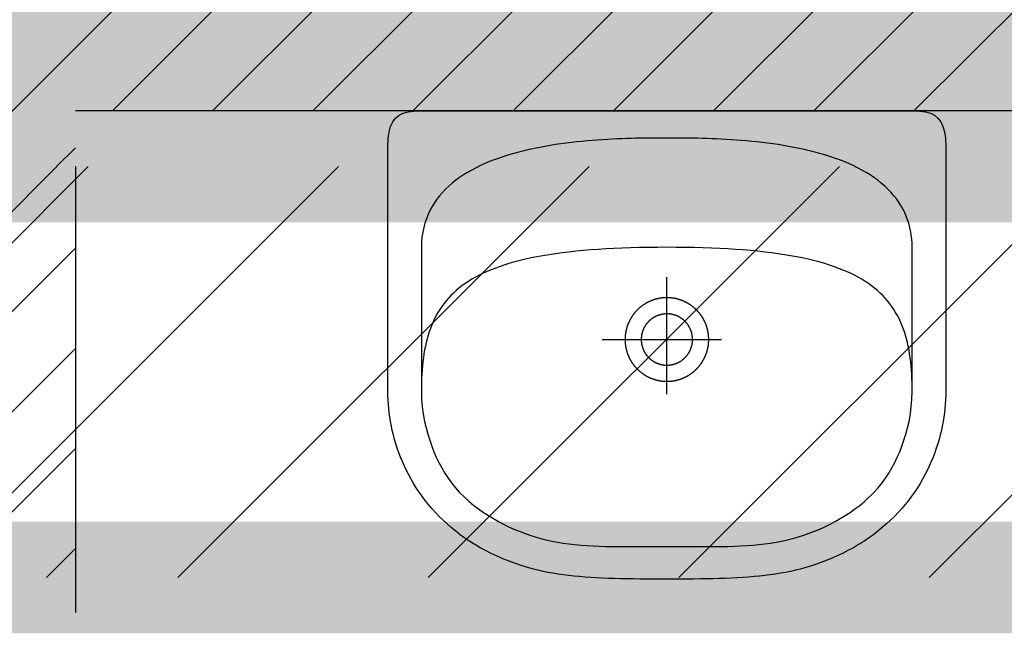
# Model space of a CAD drawing. Header units: millimetres. Extents: x 99331 to 130831, y -7610 to 25890.
# Tile 66 of 101: x 127797 to 127885, y 11350 to 11405. Entities that reach past the tile are written whole.
import ezdxf

# ---------------------------------------------------------------- set-up
doc = ezdxf.new("R2010")
doc.units = ezdxf.units.MM
doc.linetypes.add('DASHED', pattern=[0.75, 0.5, -0.25])
for name, color, linetype in [('_HSA_HATCH_WYPEŁNIENIA_PRZEGRÓD', 205, 'Continuous'), ('_HSA_ZAKRES_OPRACOWANIA', 213, 'Continuous'), ('_HSA_ŚCIANY_DZIAŁOWE', 6, 'Continuous')]:
    doc.layers.add(name, color=color, linetype=linetype)
doc.layers.add('_HSA_HATCH_WYPEŁNIENIA_PRZEGRÓD_P_POŻ', color=7, linetype='Continuous', true_color=0xef8a8a)
doc.layers.add('_HSA_ZAKRES_OPRACOWANIA_HATCH', color=31, linetype='Continuous', transparency=0.5)
doc.styles.get("Standard").update_dxf_attribs({"font": 'Arial.ttf'})

# ---------------------------------------------------------------- blocks, each defined once
blk = doc.blocks.new('KKP2001-SKN-B01x0103')
for p, q in [((2.308, -20.508), (2.308, -20.508)), ((3.758, -20.508), (3.758, -20.508))]:
    blk.add_line(p, q)
for points in [[(0, -42), (-0.617, -41.999), (-1.225, -41.998), (-1.824, -41.995), (-2.413, -41.991), (-2.994, -41.984), (-3.565, -41.975), (-4.128, -41.963), (-4.682, -41.948), (-5.226, -41.929), (-5.762, -41.906), (-6.289, -41.88), (-6.808, -41.848), (-7.318, -41.812), (-7.819, -41.77), (-8.312, -41.723), (-8.796, -41.669), (-9.272, -41.609), (-9.739, -41.543), (-10.198, -41.469), (-10.649, -41.388), (-11.092, -41.299), (-11.526, -41.202), (-11.953, -41.096), (-12.371, -40.981), (-12.371, -40.981), (-12.974, -40.798), (-13.56, -40.603), (-14.129, -40.394), (-14.682, -40.173), (-15.217, -39.941), (-15.736, -39.697), (-16.239, -39.442), (-16.725, -39.176), (-17.196, -38.9), (-17.65, -38.614), (-18.089, -38.319), (-18.513, -38.015), (-18.921, -37.702), (-19.315, -37.381), (-19.693, -37.052), (-20.057, -36.716), (-20.406, -36.373), (-20.74, -36.023), (-21.061, -35.667), (-21.367, -35.305), (-21.66, -34.938), (-21.939, -34.566), (-22.204, -34.19), (-22.457, -33.809), (-22.696, -33.424), (-22.922, -33.036), (-23.135, -32.646), (-23.336, -32.252), (-23.524, -31.857), (-23.7, -31.46), (-23.864, -31.061), (-24.017, -30.662), (-24.157, -30.262), (-24.286, -29.862), (-24.404, -29.462), (-24.51, -29.063), (-24.606, -28.665), (-24.69, -28.268), (-24.764, -27.874), (-24.828, -27.482), (-24.881, -27.092), (-24.924, -26.706), (-24.958, -26.323), (-24.981, -25.944), (-24.995, -25.57), (-25, -25.2), (-25, -25.2), (-25, -3.173), (-24.973, -2.481), (-24.892, -1.89), (-24.754, -1.393), (-24.56, -0.984), (-24.307, -0.656), (-23.994, -0.402), (-23.621, -0.216), (-23.186, -0.092), (-22.687, -0.022), (-22.123, 0), (0, 0), (22.123, 0), (22.687, -0.022), (23.186, -0.092), (23.621, -0.216), (23.994, -0.402), (24.307, -0.656), (24.56, -0.984), (24.754, -1.393), (24.892, -1.89), (24.973, -2.481), (25, -3.173), (25, -25.2), (24.995, -25.57), (24.981, -25.944), (24.958, -26.323), (24.924, -26.706), (24.881, -27.092), (24.828, -27.482), (24.764, -27.874), (24.69, -28.268), (24.606, -28.665), (24.51, -29.063), (24.404, -29.462), (24.286, -29.862), (24.157, -30.262), (24.017, -30.662), (23.864, -31.061), (23.7, -31.46), (23.524, -31.857), (23.336, -32.252), (23.135, -32.646), (22.922, -33.036), (22.696, -33.424), (22.457, -33.809), (22.204, -34.19), (21.939, -34.566), (21.66, -34.938), (21.367, -35.305), (21.061, -35.667), (20.74, -36.023), (20.406, -36.373), (20.057, -36.716), (19.693, -37.052), (19.315, -37.381), (18.921, -37.702), (18.513, -38.015), (18.089, -38.319), (17.65, -38.614), (17.196, -38.9), (16.725, -39.176), (16.239, -39.442), (15.736, -39.697), (15.217, -39.941), (14.682, -40.173), (14.129, -40.394), (13.56, -40.603), (12.974, -40.798), (12.371, -40.981), (12.371, -40.981), (11.953, -41.096), (11.526, -41.202), (11.092, -41.299), (10.649, -41.388), (10.198, -41.469), (9.739, -41.543), (9.272, -41.609), (8.796, -41.669), (8.312, -41.723), (7.819, -41.77), (7.318, -41.812), (6.808, -41.848), (6.289, -41.88), (5.762, -41.906), (5.226, -41.929), (4.682, -41.948), (4.128, -41.963), (3.565, -41.975), (2.994, -41.984), (2.414, -41.991), (1.824, -41.995), (1.225, -41.998), (0.617, -41.999), (0, -42)], [(0, -39.07), (0.524, -39.07), (1.057, -39.073), (1.597, -39.076), (2.144, -39.08), (2.696, -39.083), (3.252, -39.085), (3.811, -39.085), (4.371, -39.081), (4.932, -39.073), (5.492, -39.061), (6.05, -39.043), (6.605, -39.019), (7.155, -38.987), (7.7, -38.946), (8.238, -38.897), (8.768, -38.838), (9.289, -38.768), (9.798, -38.68), (10.303, -38.58), (10.804, -38.467), (11.3, -38.342), (11.791, -38.202), (12.278, -38.05), (12.759, -37.883), (13.236, -37.702), (13.708, -37.507), (14.175, -37.297), (14.636, -37.071), (15.093, -36.83), (15.544, -36.573), (15.989, -36.3), (16.429, -36.011), (16.863, -35.704), (17.291, -35.381), (17.713, -35.04), (18.568, -34.224), (18.942, -33.799), (19.289, -33.367), (19.609, -32.928), (19.905, -32.48), (20.178, -32.021), (20.429, -31.552), (20.661, -31.071), (20.873, -30.575), (21.069, -30.066), (21.25, -29.54), (21.416, -28.997), (21.57, -28.436), (21.712, -27.855), (21.83, -27.184), (21.916, -26.522), (21.973, -25.855), (22, -25.171), (22, -12.239), (21.983, -11.776), (21.942, -11.329), (21.878, -10.895), (21.791, -10.476), (21.683, -10.071), (21.553, -9.68), (21.402, -9.303), (21.232, -8.938), (21.042, -8.587), (20.833, -8.249), (20.606, -7.924), (20.362, -7.611), (20.101, -7.31), (19.824, -7.02), (19.531, -6.743), (19.223, -6.477), (18.901, -6.222), (18.566, -5.979), (18.217, -5.745), (17.856, -5.523), (17.484, -5.311), (17.1, -5.108), (16.706, -4.915), (16.302, -4.732), (15.889, -4.558), (15.467, -4.394), (15.037, -4.238), (14.601, -4.09), (14.157, -3.951), (13.708, -3.82), (13.253, -3.696), (12.794, -3.581), (12.33, -3.472), (11.864, -3.371), (11.394, -3.277), (10.922, -3.189), (10.449, -3.107), (9.975, -3.032), (9.501, -2.963), (9.027, -2.899), (8.554, -2.841), (8.083, -2.788), (7.614, -2.739), (7.148, -2.696), (6.686, -2.657), (6.228, -2.622), (5.775, -2.591), (5.327, -2.564), (4.886, -2.54), (4.451, -2.52), (4.024, -2.503), (3.605, -2.488), (3.195, -2.476), (2.794, -2.466), (2.403, -2.459), (2.023, -2.453), (1.654, -2.448), (1.296, -2.445), (0.952, -2.443), (0.621, -2.442), (0.303, -2.442), (0, -2.442), (0, -2.442), (-0.303, -2.442), (-0.621, -2.442), (-0.952, -2.443), (-1.296, -2.445), (-1.654, -2.448), (-2.023, -2.453), (-2.403, -2.459), (-2.794, -2.466), (-3.195, -2.476), (-3.605, -2.488), (-4.024, -2.503), (-4.451, -2.52), (-4.886, -2.54), (-5.327, -2.564), (-5.775, -2.591), (-6.228, -2.622), (-6.686, -2.657), (-7.148, -2.696), (-7.614, -2.739), (-8.083, -2.788), (-8.554, -2.841), (-9.027, -2.899), (-9.5, -2.963), (-9.975, -3.032), (-10.449, -3.107), (-10.922, -3.189), (-11.394, -3.277), (-11.864, -3.371), (-12.33, -3.472), (-12.794, -3.581), (-13.253, -3.696), (-13.708, -3.82), (-14.157, -3.951), (-14.601, -4.09), (-15.037, -4.238), (-15.467, -4.394), (-15.889, -4.558), (-16.302, -4.732), (-16.706, -4.915), (-17.1, -5.108), (-17.484, -5.311), (-17.856, -5.523), (-18.217, -5.745), (-18.566, -5.979), (-18.901, -6.222), (-19.223, -6.477), (-19.531, -6.743), (-19.824, -7.02), (-20.101, -7.31), (-20.362, -7.611), (-20.606, -7.924), (-20.833, -8.249), (-21.042, -8.587), (-21.232, -8.938), (-21.402, -9.303), (-21.553, -9.68), (-21.683, -10.071), (-21.791, -10.476), (-21.878, -10.895), (-21.942, -11.329), (-21.983, -11.776), (-22, -12.239), (-22, -12.239), (-22, -25.171), (-21.973, -25.855), (-21.916, -26.522), (-21.83, -27.184), (-21.712, -27.855), (-21.57, -28.436), (-21.416, -28.997), (-21.25, -29.54), (-21.069, -30.066), (-20.873, -30.575), (-20.661, -31.071), (-20.429, -31.552), (-20.178, -32.021), (-19.905, -32.48), (-19.609, -32.928), (-19.289, -33.367), (-18.942, -33.799), (-18.568, -34.224), (-17.713, -35.04), (-17.291, -35.381), (-16.863, -35.704), (-16.429, -36.011), (-15.989, -36.3), (-15.544, -36.573), (-15.093, -36.83), (-14.637, -37.071), (-14.175, -37.297), (-13.708, -37.507), (-13.236, -37.702), (-12.759, -37.883), (-12.278, -38.05), (-11.791, -38.202), (-11.3, -38.342), (-10.804, -38.467), (-10.303, -38.58), (-9.798, -38.68), (-9.289, -38.768), (-8.768, -38.838), (-8.238, -38.897), (-7.7, -38.946), (-7.155, -38.987), (-6.605, -39.019), (-6.05, -39.043), (-5.492, -39.061), (-4.932, -39.073), (-4.371, -39.081), (-3.811, -39.085), (-3.252, -39.085), (-2.696, -39.083), (-2.144, -39.08), (-1.597, -39.076), (-1.057, -39.073), (-0.524, -39.07)], [(3.758, -20.512), (3.758, -20.479), (3.757, -20.445), (3.757, -20.411), (3.756, -20.378), (3.754, -20.344), (3.753, -20.311), (3.751, -20.277), (3.748, -20.244), (3.746, -20.21), (3.743, -20.177), (3.74, -20.143), (3.737, -20.11), (3.733, -20.077), (3.729, -20.043), (3.725, -20.01), (3.72, -19.977), (3.715, -19.944), (3.71, -19.91), (3.704, -19.877), (3.699, -19.844), (3.693, -19.811), (3.686, -19.778), (3.68, -19.745), (3.673, -19.713), (3.665, -19.68), (3.658, -19.647), (3.65, -19.615), (3.642, -19.582), (3.633, -19.549), (3.625, -19.517), (3.616, -19.485), (3.606, -19.452), (3.597, -19.42), (3.587, -19.388), (3.577, -19.356), (3.566, -19.324), (3.555, -19.293), (3.544, -19.261), (3.533, -19.229), (3.522, -19.198), (3.51, -19.166), (3.498, -19.135), (3.485, -19.104), (3.472, -19.073), (3.459, -19.042), (3.446, -19.011), (3.433, -18.98), (3.419, -18.95), (3.405, -18.919), (3.39, -18.889), (3.376, -18.859), (3.361, -18.829), (3.346, -18.799), (3.33, -18.769), (3.315, -18.739), (3.299, -18.71), (3.282, -18.68), (3.266, -18.651), (3.249, -18.622), (3.232, -18.593), (3.215, -18.564), (3.197, -18.536), (3.18, -18.507), (3.162, -18.479), (3.143, -18.451), (3.125, -18.423), (3.106, -18.395), (3.087, -18.367), (3.068, -18.34), (3.048, -18.313), (3.028, -18.285), (3.008, -18.258), (2.988, -18.232), (2.968, -18.205), (2.947, -18.179), (2.926, -18.153), (2.905, -18.126), (2.883, -18.101), (2.862, -18.075), (2.84, -18.05), (2.818, -18.024), (2.795, -17.999), (2.773, -17.974), (2.75, -17.95), (2.727, -17.925), (2.704, -17.901), (2.68, -17.877), (2.657, -17.853), (2.633, -17.83), (2.609, -17.806), (2.585, -17.783), (2.56, -17.76), (2.535, -17.737), (2.51, -17.715), (2.485, -17.693), (2.46, -17.671), (2.435, -17.649), (2.409, -17.627), (2.383, -17.606), (2.357, -17.585), (2.331, -17.564), (2.304, -17.543), (2.278, -17.523), (2.251, -17.502), (2.224, -17.482), (2.197, -17.463), (2.169, -17.443), (2.142, -17.424), (2.114, -17.405), (2.086, -17.386), (2.058, -17.368), (2.03, -17.35), (2.002, -17.332), (1.973, -17.314), (1.945, -17.296), (1.916, -17.279), (1.887, -17.262), (1.858, -17.246), (1.828, -17.229), (1.799, -17.213), (1.769, -17.197), (1.74, -17.182), (1.71, -17.166), (1.68, -17.151), (1.65, -17.136), (1.62, -17.122), (1.589, -17.107), (1.559, -17.093), (1.528, -17.08), (1.497, -17.066), (1.466, -17.053), (1.435, -17.04), (1.404, -17.027), (1.373, -17.015), (1.342, -17.003), (1.31, -16.991), (1.279, -16.98), (1.247, -16.968), (1.216, -16.957), (1.184, -16.947), (1.152, -16.936), (1.12, -16.926), (1.088, -16.916), (1.056, -16.907), (1.023, -16.898), (0.991, -16.889), (0.958, -16.88), (0.926, -16.872), (0.893, -16.864), (0.861, -16.856), (0.828, -16.848), (0.795, -16.841), (0.762, -16.834), (0.729, -16.828), (0.697, -16.821), (0.664, -16.815), (0.63, -16.81), (0.597, -16.804), (0.564, -16.799), (0.531, -16.794), (0.498, -16.79), (0.464, -16.786), (0.431, -16.782), (0.398, -16.778), (0.364, -16.775), (0.331, -16.772), (0.297, -16.769), (0.264, -16.766), (0.23, -16.764), (0.197, -16.762), (0.163, -16.761), (0.13, -16.76), (0.096, -16.759), (0.063, -16.758), (0.029, -16.758), (-0.004, -16.758), (-0.038, -16.758), (-0.071, -16.758), (-0.105, -16.759), (-0.139, -16.76), (-0.172, -16.762), (-0.206, -16.764), (-0.239, -16.766), (-0.273, -16.768), (-0.306, -16.771), (-0.339, -16.774), (-0.373, -16.777), (-0.406, -16.781), (-0.44, -16.784), (-0.473, -16.789), (-0.506, -16.793), (-0.539, -16.798), (-0.573, -16.803), (-0.606, -16.808), (-0.639, -16.814), (-0.672, -16.82), (-0.705, -16.826), (-0.738, -16.833), (-0.771, -16.839), (-0.803, -16.846), (-0.836, -16.854), (-0.869, -16.862), (-0.901, -16.87), (-0.934, -16.878), (-0.966, -16.886), (-0.999, -16.895), (-1.031, -16.904), (-1.063, -16.914), (-1.095, -16.924), (-1.127, -16.934), (-1.159, -16.944), (-1.191, -16.954), (-1.223, -16.965), (-1.255, -16.977), (-1.286, -16.988), (-1.318, -17), (-1.349, -17.012), (-1.38, -17.024), (-1.411, -17.037), (-1.442, -17.049), (-1.473, -17.062), (-1.504, -17.076), (-1.535, -17.09), (-1.565, -17.103), (-1.596, -17.118), (-1.626, -17.132), (-1.656, -17.147), (-1.686, -17.162), (-1.716, -17.177), (-1.746, -17.193), (-1.775, -17.209), (-1.805, -17.225), (-1.834, -17.241), (-1.863, -17.258), (-1.892, -17.275), (-1.921, -17.292), (-1.95, -17.309), (-1.978, -17.327), (-2.007, -17.345), (-2.035, -17.363), (-2.063, -17.381), (-2.091, -17.4), (-2.119, -17.419), (-2.146, -17.438), (-2.174, -17.457), (-2.201, -17.477), (-2.228, -17.497), (-2.255, -17.517), (-2.281, -17.537), (-2.308, -17.558), (-2.334, -17.579), (-2.36, -17.6), (-2.386, -17.621), (-2.412, -17.643), (-2.437, -17.665), (-2.463, -17.687), (-2.488, -17.709), (-2.513, -17.731), (-2.538, -17.754), (-2.562, -17.777), (-2.586, -17.8), (-2.611, -17.823), (-2.635, -17.847), (-2.658, -17.87), (-2.682, -17.894), (-2.705, -17.919), (-2.728, -17.943), (-2.751, -17.968), (-2.774, -17.992), (-2.796, -18.017), (-2.818, -18.043), (-2.84, -18.068), (-2.862, -18.094), (-2.883, -18.119), (-2.905, -18.145), (-2.926, -18.171), (-2.946, -18.198), (-2.967, -18.224), (-2.987, -18.251), (-3.007, -18.278), (-3.027, -18.305), (-3.047, -18.332), (-3.066, -18.36), (-3.085, -18.387), (-3.104, -18.415), (-3.123, -18.443), (-3.141, -18.471), (-3.159, -18.499), (-3.177, -18.528), (-3.195, -18.556), (-3.212, -18.585), (-3.229, -18.614), (-3.246, -18.643), (-3.262, -18.672), (-3.279, -18.702), (-3.295, -18.731), (-3.31, -18.761), (-3.326, -18.79), (-3.341, -18.82), (-3.356, -18.85), (-3.371, -18.881), (-3.385, -18.911), (-3.399, -18.941), (-3.413, -18.972), (-3.427, -19.003), (-3.44, -19.033), (-3.453, -19.064), (-3.466, -19.095), (-3.479, -19.126), (-3.491, -19.158), (-3.503, -19.189), (-3.514, -19.221), (-3.526, -19.252), (-3.537, -19.284), (-3.548, -19.316), (-3.558, -19.347), (-3.568, -19.379), (-3.578, -19.411), (-3.588, -19.444), (-3.597, -19.476), (-3.607, -19.508), (-3.615, -19.541), (-3.624, -19.573), (-3.632, -19.606), (-3.64, -19.638), (-3.648, -19.671), (-3.655, -19.704), (-3.662, -19.736), (-3.669, -19.769), (-3.675, -19.802), (-3.681, -19.835), (-3.687, -19.868), (-3.693, -19.901), (-3.698, -19.935), (-3.703, -19.968), (-3.708, -20.001), (-3.712, -20.034), (-3.716, -20.068), (-3.72, -20.101), (-3.724, -20.134), (-3.727, -20.168), (-3.73, -20.201), (-3.732, -20.235), (-3.735, -20.268), (-3.737, -20.302), (-3.738, -20.335), (-3.74, -20.369), (-3.741, -20.402), (-3.741, -20.436), (-3.742, -20.469), (-3.742, -20.503), (-3.742, -20.536), (-3.742, -20.57), (-3.741, -20.604), (-3.74, -20.637), (-3.739, -20.671), (-3.737, -20.704), (-3.735, -20.738), (-3.733, -20.771), (-3.73, -20.805), (-3.728, -20.838), (-3.724, -20.871), (-3.721, -20.905), (-3.717, -20.938), (-3.713, -20.972), (-3.709, -21.005), (-3.704, -21.038), (-3.7, -21.071), (-3.694, -21.104), (-3.689, -21.138), (-3.683, -21.171), (-3.677, -21.204), (-3.671, -21.237), (-3.664, -21.269), (-3.657, -21.302), (-3.65, -21.335), (-3.642, -21.368), (-3.634, -21.4), (-3.626, -21.433), (-3.618, -21.465), (-3.609, -21.498), (-3.6, -21.53), (-3.591, -21.562), (-3.581, -21.595), (-3.571, -21.627), (-3.561, -21.659), (-3.551, -21.691), (-3.54, -21.722), (-3.529, -21.754), (-3.518, -21.786), (-3.506, -21.817), (-3.494, -21.849), (-3.482, -21.88), (-3.47, -21.911), (-3.457, -21.942), (-3.444, -21.973), (-3.431, -22.004), (-3.417, -22.035), (-3.403, -22.065), (-3.389, -22.096), (-3.375, -22.126), (-3.36, -22.156), (-3.345, -22.186), (-3.33, -22.216), (-3.315, -22.246), (-3.299, -22.276), (-3.283, -22.305), (-3.267, -22.335), (-3.251, -22.364), (-3.234, -22.393), (-3.217, -22.422), (-3.2, -22.451), (-3.182, -22.479), (-3.164, -22.508), (-3.146, -22.536), (-3.128, -22.564), (-3.109, -22.592), (-3.091, -22.62), (-3.072, -22.648), (-3.052, -22.675), (-3.033, -22.702), (-3.013, -22.73), (-2.993, -22.756), (-2.973, -22.783), (-2.952, -22.81), (-2.932, -22.836), (-2.911, -22.862), (-2.889, -22.888), (-2.868, -22.914), (-2.846, -22.94), (-2.824, -22.965), (-2.802, -22.991), (-2.78, -23.016), (-2.757, -23.041), (-2.735, -23.065), (-2.712, -23.09), (-2.688, -23.114), (-2.665, -23.138), (-2.641, -23.162), (-2.617, -23.185), (-2.593, -23.209), (-2.569, -23.232), (-2.545, -23.255), (-2.52, -23.278), (-2.495, -23.3), (-2.47, -23.322), (-2.445, -23.344), (-2.419, -23.366), (-2.394, -23.388), (-2.368, -23.409), (-2.342, -23.43), (-2.315, -23.451), (-2.289, -23.472), (-2.262, -23.492), (-2.235, -23.513), (-2.208, -23.533), (-2.181, -23.552), (-2.154, -23.572), (-2.126, -23.591), (-2.099, -23.61), (-2.071, -23.629), (-2.043, -23.647), (-2.015, -23.665), (-1.986, -23.683), (-1.958, -23.701), (-1.929, -23.719), (-1.9, -23.736), (-1.871, -23.753), (-1.842, -23.769), (-1.813, -23.786), (-1.784, -23.802), (-1.754, -23.818), (-1.724, -23.834), (-1.695, -23.849), (-1.665, -23.864), (-1.634, -23.879), (-1.604, -23.893), (-1.574, -23.908), (-1.543, -23.922), (-1.513, -23.935), (-1.482, -23.949), (-1.451, -23.962), (-1.42, -23.975), (-1.389, -23.988), (-1.358, -24), (-1.327, -24.012), (-1.295, -24.024), (-1.264, -24.035), (-1.232, -24.047), (-1.2, -24.058), (-1.168, -24.068), (-1.137, -24.079), (-1.105, -24.089), (-1.072, -24.099), (-1.04, -24.108), (-1.008, -24.117), (-0.976, -24.126), (-0.943, -24.135), (-0.911, -24.143), (-0.878, -24.151), (-0.845, -24.159), (-0.813, -24.167), (-0.78, -24.174), (-0.747, -24.181), (-0.714, -24.187), (-0.681, -24.194), (-0.648, -24.2), (-0.615, -24.206), (-0.582, -24.211), (-0.549, -24.216), (-0.516, -24.221), (-0.482, -24.225), (-0.449, -24.23), (-0.416, -24.234), (-0.382, -24.237), (-0.349, -24.241), (-0.316, -24.244), (-0.282, -24.246), (-0.249, -24.249), (-0.215, -24.251), (-0.182, -24.253), (-0.148, -24.254), (-0.115, -24.256), (-0.081, -24.257), (-0.048, -24.257), (-0.014, -24.258), (0.02, -24.258), (0.053, -24.257), (0.087, -24.257), (0.12, -24.256), (0.154, -24.255), (0.187, -24.253), (0.221, -24.252), (0.254, -24.249), (0.288, -24.247), (0.321, -24.244), (0.355, -24.242), (0.388, -24.238), (0.422, -24.235), (0.455, -24.231), (0.488, -24.227), (0.521, -24.222), (0.555, -24.218), (0.588, -24.212), (0.621, -24.207), (0.654, -24.202), (0.687, -24.196), (0.72, -24.189), (0.753, -24.183), (0.786, -24.176), (0.819, -24.169), (0.851, -24.161), (0.884, -24.154), (0.917, -24.146), (0.949, -24.138), (0.982, -24.129), (1.014, -24.12), (1.046, -24.111), (1.079, -24.101), (1.111, -24.092), (1.143, -24.082), (1.175, -24.071), (1.206, -24.061), (1.238, -24.05), (1.27, -24.039), (1.301, -24.027), (1.333, -24.016), (1.364, -24.004), (1.395, -23.991), (1.427, -23.979), (1.458, -23.966), (1.488, -23.953), (1.519, -23.939), (1.55, -23.926), (1.58, -23.912), (1.611, -23.898), (1.641, -23.883), (1.671, -23.868), (1.701, -23.853), (1.731, -23.838), (1.761, -23.823), (1.791, -23.807), (1.82, -23.791), (1.849, -23.774), (1.878, -23.758), (1.907, -23.741), (1.936, -23.724), (1.965, -23.706), (1.994, -23.689), (2.022, -23.671), (2.05, -23.653), (2.078, -23.634), (2.106, -23.616), (2.134, -23.597), (2.161, -23.578), (2.189, -23.558), (2.216, -23.538), (2.243, -23.519), (2.27, -23.498), (2.297, -23.478), (2.323, -23.457), (2.349, -23.437), (2.376, -23.416), (2.402, -23.394), (2.427, -23.373), (2.453, -23.351), (2.478, -23.329), (2.503, -23.307), (2.528, -23.284), (2.553, -23.262), (2.578, -23.239), (2.602, -23.216), (2.626, -23.192), (2.65, -23.169), (2.674, -23.145), (2.697, -23.121), (2.72, -23.097), (2.743, -23.072), (2.766, -23.048), (2.789, -23.023), (2.811, -22.998), (2.834, -22.973), (2.855, -22.948), (2.877, -22.922), (2.899, -22.896), (2.92, -22.87), (2.941, -22.844), (2.962, -22.818), (2.982, -22.791), (3.003, -22.764), (3.023, -22.738), (3.043, -22.71), (3.062, -22.683), (3.082, -22.656), (3.101, -22.628), (3.119, -22.6), (3.138, -22.573), (3.156, -22.544), (3.175, -22.516), (3.192, -22.488), (3.21, -22.459), (3.227, -22.43), (3.244, -22.402), (3.261, -22.372), (3.278, -22.343), (3.294, -22.314), (3.31, -22.284), (3.326, -22.255), (3.341, -22.225), (3.357, -22.195), (3.372, -22.165), (3.386, -22.135), (3.401, -22.105), (3.415, -22.074), (3.429, -22.044), (3.442, -22.013), (3.456, -21.982), (3.469, -21.951), (3.482, -21.92), (3.494, -21.889), (3.506, -21.858), (3.518, -21.826), (3.53, -21.795), (3.541, -21.763), (3.552, -21.732), (3.563, -21.7), (3.574, -21.668), (3.584, -21.636), (3.594, -21.604), (3.604, -21.572), (3.613, -21.54), (3.622, -21.507), (3.631, -21.475), (3.639, -21.443), (3.648, -21.41), (3.656, -21.377), (3.663, -21.345), (3.671, -21.312), (3.678, -21.279), (3.684, -21.246), (3.691, -21.213), (3.697, -21.18), (3.703, -21.147), (3.708, -21.114), (3.714, -21.081), (3.719, -21.048), (3.723, -21.015), (3.728, -20.981), (3.732, -20.948), (3.736, -20.915), (3.739, -20.881), (3.742, -20.848), (3.745, -20.814), (3.748, -20.781), (3.75, -20.748), (3.752, -20.714), (3.754, -20.681), (3.755, -20.647), (3.756, -20.613), (3.757, -20.58), (3.758, -20.546), (3.758, -20.513)], [(2.308, -20.51), (2.307, -20.484), (2.307, -20.458), (2.306, -20.432), (2.305, -20.405), (2.304, -20.379), (2.302, -20.353), (2.3, -20.327), (2.298, -20.3), (2.296, -20.274), (2.293, -20.248), (2.29, -20.222), (2.286, -20.196), (2.283, -20.17), (2.279, -20.144), (2.274, -20.118), (2.27, -20.092), (2.265, -20.066), (2.26, -20.041), (2.254, -20.015), (2.248, -19.989), (2.242, -19.964), (2.236, -19.938), (2.229, -19.913), (2.222, -19.888), (2.215, -19.862), (2.208, -19.837), (2.2, -19.812), (2.192, -19.787), (2.183, -19.762), (2.175, -19.737), (2.166, -19.713), (2.157, -19.688), (2.147, -19.664), (2.137, -19.639), (2.127, -19.615), (2.117, -19.591), (2.106, -19.567), (2.095, -19.543), (2.084, -19.519), (2.073, -19.495), (2.061, -19.472), (2.049, -19.448), (2.037, -19.425), (2.024, -19.402), (2.012, -19.379), (1.999, -19.356), (1.985, -19.334), (1.972, -19.311), (1.958, -19.289), (1.944, -19.267), (1.93, -19.244), (1.915, -19.223), (1.9, -19.201), (1.885, -19.179), (1.87, -19.158), (1.854, -19.137), (1.839, -19.116), (1.823, -19.095), (1.806, -19.074), (1.79, -19.054), (1.773, -19.034), (1.756, -19.014), (1.739, -18.994), (1.722, -18.974), (1.704, -18.955), (1.686, -18.935), (1.668, -18.916), (1.65, -18.897), (1.631, -18.879), (1.613, -18.86), (1.594, -18.842), (1.575, -18.824), (1.555, -18.806), (1.536, -18.789), (1.516, -18.771), (1.496, -18.754), (1.476, -18.737), (1.456, -18.721), (1.435, -18.704), (1.414, -18.688), (1.393, -18.672), (1.372, -18.656), (1.351, -18.641), (1.33, -18.626), (1.308, -18.611), (1.286, -18.596), (1.264, -18.581), (1.242, -18.567), (1.22, -18.553), (1.198, -18.539), (1.175, -18.526), (1.152, -18.513), (1.13, -18.5), (1.107, -18.487), (1.083, -18.475), (1.06, -18.463), (1.037, -18.451), (1.013, -18.439), (0.989, -18.428), (0.966, -18.417), (0.942, -18.406), (0.918, -18.395), (0.893, -18.385), (0.869, -18.375), (0.845, -18.365), (0.82, -18.356), (0.796, -18.347), (0.771, -18.338), (0.746, -18.329), (0.721, -18.321), (0.696, -18.313), (0.671, -18.305), (0.646, -18.298), (0.62, -18.291), (0.595, -18.284), (0.57, -18.277), (0.544, -18.271), (0.519, -18.265), (0.493, -18.259), (0.467, -18.254), (0.441, -18.249), (0.416, -18.244), (0.39, -18.24), (0.364, -18.235), (0.338, -18.231), (0.312, -18.228), (0.286, -18.225), (0.26, -18.222), (0.233, -18.219), (0.207, -18.216), (0.181, -18.214), (0.155, -18.212), (0.129, -18.211), (0.102, -18.21), (0.076, -18.209), (0.05, -18.208), (0.024, -18.208), (-0.003, -18.208), (-0.029, -18.208), (-0.055, -18.209), (-0.081, -18.209), (-0.108, -18.211), (-0.134, -18.212), (-0.16, -18.214), (-0.186, -18.216), (-0.212, -18.218), (-0.239, -18.221), (-0.265, -18.224), (-0.291, -18.227), (-0.317, -18.231), (-0.343, -18.235), (-0.369, -18.239), (-0.395, -18.243), (-0.421, -18.248), (-0.446, -18.253), (-0.472, -18.258), (-0.498, -18.264), (-0.523, -18.27), (-0.549, -18.276), (-0.574, -18.283), (-0.6, -18.289), (-0.625, -18.296), (-0.65, -18.304), (-0.675, -18.311), (-0.7, -18.319), (-0.725, -18.328), (-0.75, -18.336), (-0.775, -18.345), (-0.8, -18.354), (-0.824, -18.363), (-0.849, -18.373), (-0.873, -18.383), (-0.897, -18.393), (-0.921, -18.404), (-0.945, -18.414), (-0.969, -18.425), (-0.993, -18.437), (-1.016, -18.448), (-1.04, -18.46), (-1.063, -18.472), (-1.086, -18.485), (-1.109, -18.497), (-1.132, -18.51), (-1.155, -18.523), (-1.178, -18.537), (-1.2, -18.55), (-1.222, -18.564), (-1.244, -18.578), (-1.266, -18.593), (-1.288, -18.607), (-1.31, -18.622), (-1.331, -18.638), (-1.353, -18.653), (-1.374, -18.669), (-1.395, -18.685), (-1.415, -18.701), (-1.436, -18.717), (-1.456, -18.734), (-1.476, -18.75), (-1.496, -18.768), (-1.516, -18.785), (-1.536, -18.802), (-1.555, -18.82), (-1.574, -18.838), (-1.593, -18.856), (-1.612, -18.875), (-1.63, -18.893), (-1.649, -18.912), (-1.667, -18.931), (-1.685, -18.95), (-1.703, -18.97), (-1.72, -18.989), (-1.737, -19.009), (-1.754, -19.029), (-1.771, -19.049), (-1.788, -19.07), (-1.804, -19.09), (-1.82, -19.111), (-1.836, -19.132), (-1.851, -19.153), (-1.867, -19.175), (-1.882, -19.196), (-1.897, -19.218), (-1.911, -19.24), (-1.926, -19.262), (-1.94, -19.284), (-1.954, -19.306), (-1.967, -19.329), (-1.981, -19.351), (-1.994, -19.374), (-2.006, -19.397), (-2.019, -19.42), (-2.031, -19.443), (-2.043, -19.467), (-2.055, -19.49), (-2.066, -19.514), (-2.078, -19.538), (-2.089, -19.561), (-2.099, -19.586), (-2.11, -19.61), (-2.12, -19.634), (-2.13, -19.658), (-2.139, -19.683), (-2.149, -19.707), (-2.158, -19.732), (-2.166, -19.757), (-2.175, -19.782), (-2.183, -19.807), (-2.191, -19.832), (-2.198, -19.857), (-2.206, -19.882), (-2.213, -19.907), (-2.219, -19.933), (-2.226, -19.958), (-2.232, -19.984), (-2.238, -20.009), (-2.243, -20.035), (-2.248, -20.061), (-2.253, -20.087), (-2.258, -20.113), (-2.262, -20.138), (-2.267, -20.164), (-2.27, -20.19), (-2.274, -20.216), (-2.277, -20.243), (-2.28, -20.269), (-2.282, -20.295), (-2.285, -20.321), (-2.287, -20.347), (-2.288, -20.373), (-2.29, -20.4), (-2.291, -20.426), (-2.292, -20.452), (-2.292, -20.478), (-2.292, -20.505), (-2.292, -20.531), (-2.292, -20.557), (-2.291, -20.583), (-2.29, -20.61), (-2.289, -20.636), (-2.287, -20.662), (-2.285, -20.688), (-2.283, -20.715), (-2.28, -20.741), (-2.278, -20.767), (-2.275, -20.793), (-2.271, -20.819), (-2.267, -20.845), (-2.263, -20.871), (-2.259, -20.897), (-2.255, -20.923), (-2.25, -20.949), (-2.244, -20.974), (-2.239, -21), (-2.233, -21.026), (-2.227, -21.051), (-2.221, -21.077), (-2.214, -21.102), (-2.207, -21.128), (-2.2, -21.153), (-2.192, -21.178), (-2.185, -21.203), (-2.177, -21.228), (-2.168, -21.253), (-2.16, -21.278), (-2.151, -21.302), (-2.141, -21.327), (-2.132, -21.352), (-2.122, -21.376), (-2.112, -21.4), (-2.102, -21.424), (-2.091, -21.448), (-2.08, -21.472), (-2.069, -21.496), (-2.058, -21.52), (-2.046, -21.543), (-2.034, -21.567), (-2.022, -21.59), (-2.009, -21.613), (-1.996, -21.636), (-1.983, -21.659), (-1.97, -21.681), (-1.957, -21.704), (-1.943, -21.726), (-1.929, -21.749), (-1.914, -21.771), (-1.9, -21.792), (-1.885, -21.814), (-1.87, -21.836), (-1.855, -21.857), (-1.839, -21.878), (-1.823, -21.899), (-1.807, -21.92), (-1.791, -21.941), (-1.775, -21.961), (-1.758, -21.981), (-1.741, -22.002), (-1.724, -22.021), (-1.706, -22.041), (-1.689, -22.061), (-1.671, -22.08), (-1.653, -22.099), (-1.635, -22.118), (-1.616, -22.136), (-1.597, -22.155), (-1.578, -22.173), (-1.559, -22.191), (-1.54, -22.209), (-1.52, -22.226), (-1.501, -22.244), (-1.481, -22.261), (-1.461, -22.278), (-1.44, -22.294), (-1.42, -22.311), (-1.399, -22.327), (-1.378, -22.343), (-1.357, -22.359), (-1.336, -22.374), (-1.315, -22.389), (-1.293, -22.404), (-1.271, -22.419), (-1.249, -22.434), (-1.227, -22.448), (-1.205, -22.462), (-1.183, -22.476), (-1.16, -22.489), (-1.137, -22.502), (-1.114, -22.515), (-1.091, -22.528), (-1.068, -22.54), (-1.045, -22.553), (-1.022, -22.564), (-0.998, -22.576), (-0.974, -22.587), (-0.951, -22.598), (-0.927, -22.609), (-0.903, -22.62), (-0.878, -22.63), (-0.854, -22.64), (-0.83, -22.65), (-0.805, -22.659), (-0.78, -22.668), (-0.756, -22.677), (-0.731, -22.686), (-0.706, -22.694), (-0.681, -22.702), (-0.656, -22.71), (-0.631, -22.717), (-0.605, -22.724), (-0.58, -22.731), (-0.555, -22.738), (-0.529, -22.744), (-0.503, -22.75), (-0.478, -22.756), (-0.452, -22.761), (-0.426, -22.766), (-0.4, -22.771), (-0.375, -22.776), (-0.349, -22.78), (-0.323, -22.784), (-0.297, -22.787), (-0.271, -22.791), (-0.244, -22.794), (-0.218, -22.796), (-0.192, -22.799), (-0.166, -22.801), (-0.14, -22.803), (-0.114, -22.804), (-0.087, -22.806), (-0.061, -22.807), (-0.035, -22.807), (-0.009, -22.808), (0.018, -22.808), (0.044, -22.807), (0.07, -22.807), (0.097, -22.806), (0.123, -22.805), (0.149, -22.803), (0.175, -22.801), (0.201, -22.799), (0.228, -22.797), (0.254, -22.794), (0.28, -22.791), (0.306, -22.788), (0.332, -22.785), (0.358, -22.781), (0.384, -22.777), (0.41, -22.772), (0.436, -22.767), (0.461, -22.762), (0.487, -22.757), (0.513, -22.751), (0.538, -22.745), (0.564, -22.739), (0.589, -22.733), (0.615, -22.726), (0.64, -22.719), (0.665, -22.712), (0.69, -22.704), (0.715, -22.696), (0.74, -22.688), (0.765, -22.679), (0.79, -22.67), (0.815, -22.661), (0.839, -22.652), (0.864, -22.642), (0.888, -22.632), (0.912, -22.622), (0.936, -22.612), (0.96, -22.601), (0.984, -22.59), (1.008, -22.579), (1.031, -22.567), (1.055, -22.555), (1.078, -22.543), (1.101, -22.531), (1.124, -22.518), (1.147, -22.505), (1.17, -22.492), (1.193, -22.479), (1.215, -22.465), (1.237, -22.451), (1.26, -22.437), (1.281, -22.423), (1.303, -22.408), (1.325, -22.393), (1.346, -22.378), (1.368, -22.362), (1.389, -22.347), (1.41, -22.331), (1.43, -22.315), (1.451, -22.298), (1.471, -22.282), (1.491, -22.265), (1.511, -22.248), (1.531, -22.231), (1.551, -22.213), (1.57, -22.195), (1.589, -22.177), (1.608, -22.159), (1.627, -22.141), (1.646, -22.122), (1.664, -22.103), (1.682, -22.084), (1.7, -22.065), (1.718, -22.046), (1.735, -22.026), (1.752, -22.006), (1.769, -21.986), (1.786, -21.966), (1.803, -21.946), (1.819, -21.925), (1.835, -21.904), (1.851, -21.883), (1.867, -21.862), (1.882, -21.841), (1.897, -21.819), (1.912, -21.798), (1.926, -21.776), (1.941, -21.754), (1.955, -21.731), (1.969, -21.709), (1.982, -21.687), (1.996, -21.664), (2.009, -21.641), (2.022, -21.618), (2.034, -21.595), (2.046, -21.572), (2.058, -21.549), (2.07, -21.525), (2.082, -21.502), (2.093, -21.478), (2.104, -21.454), (2.115, -21.43), (2.125, -21.406), (2.135, -21.382), (2.145, -21.357), (2.155, -21.333), (2.164, -21.308), (2.173, -21.283), (2.182, -21.259), (2.19, -21.234), (2.198, -21.209), (2.206, -21.184), (2.214, -21.159), (2.221, -21.133), (2.228, -21.108), (2.235, -21.083), (2.241, -21.057), (2.247, -21.032), (2.253, -21.006), (2.259, -20.98), (2.264, -20.955), (2.269, -20.929), (2.273, -20.903), (2.278, -20.877), (2.282, -20.851), (2.286, -20.825), (2.289, -20.799), (2.292, -20.773), (2.295, -20.747), (2.298, -20.721), (2.3, -20.694), (2.302, -20.668), (2.304, -20.642), (2.305, -20.616), (2.306, -20.59), (2.307, -20.563), (2.307, -20.537), (2.308, -20.511)]]:
    blk.add_lwpolyline(points, close=True)
for points in [[(0, -12.239), (-0.842, -12.242), (-1.664, -12.251), (-2.464, -12.265), (-3.244, -12.286), (-4.004, -12.312), (-4.744, -12.344), (-5.464, -12.382), (-6.165, -12.427), (-6.846, -12.476), (-7.509, -12.532), (-8.152, -12.594), (-8.778, -12.662), (-9.385, -12.736), (-9.973, -12.816), (-10.545, -12.902), (-11.098, -12.994), (-11.635, -13.091), (-12.154, -13.195), (-12.657, -13.306), (-13.143, -13.422), (-13.613, -13.544), (-14.067, -13.673), (-14.505, -13.807), (-14.928, -13.948), (-15.335, -14.095), (-15.728, -14.248), (-16.105, -14.407), (-16.468, -14.573), (-16.817, -14.744), (-17.152, -14.922), (-17.474, -15.106), (-17.781, -15.297), (-18.076, -15.494), (-18.357, -15.697), (-18.626, -15.906), (-18.882, -16.122), (-19.126, -16.344), (-19.358, -16.573), (-19.578, -16.807), (-19.787, -17.049), (-19.985, -17.296), (-20.171, -17.55), (-20.347, -17.811), (-20.512, -18.078), (-20.667, -18.351), (-20.812, -18.631), (-20.947, -18.917), (-21.073, -19.21), (-21.19, -19.51), (-21.297, -19.816), (-21.396, -20.128), (-21.486, -20.447), (-21.568, -20.773), (-21.642, -21.105), (-21.708, -21.444), (-21.767, -21.79), (-21.819, -22.142), (-21.863, -22.501), (-21.901, -22.866), (-21.932, -23.238), (-21.957, -23.617), (-21.976, -24.003), (-21.99, -24.395), (-21.997, -24.794), (-22, -25.2)], [(22, -25.2), (21.997, -24.794), (21.99, -24.395), (21.976, -24.003), (21.957, -23.617), (21.932, -23.238), (21.901, -22.866), (21.863, -22.501), (21.819, -22.142), (21.767, -21.79), (21.708, -21.444), (21.642, -21.105), (21.568, -20.773), (21.486, -20.447), (21.396, -20.128), (21.297, -19.816), (21.19, -19.51), (21.073, -19.21), (20.947, -18.917), (20.812, -18.631), (20.667, -18.351), (20.512, -18.078), (20.347, -17.811), (20.171, -17.55), (19.985, -17.296), (19.787, -17.049), (19.578, -16.807), (19.358, -16.573), (19.126, -16.344), (18.882, -16.122), (18.626, -15.906), (18.357, -15.697), (18.076, -15.494), (17.781, -15.297), (17.474, -15.106), (17.152, -14.922), (16.817, -14.744), (16.468, -14.573), (16.105, -14.407), (15.727, -14.248), (15.335, -14.095), (14.928, -13.948), (14.505, -13.807), (14.067, -13.673), (13.613, -13.544), (13.143, -13.422), (12.657, -13.306), (12.154, -13.195), (11.635, -13.091), (11.098, -12.994), (10.545, -12.902), (9.973, -12.816), (9.384, -12.736), (8.778, -12.662), (8.152, -12.594), (7.509, -12.532), (6.846, -12.476), (6.165, -12.427), (5.464, -12.382), (4.744, -12.344), (4.004, -12.312), (3.244, -12.286), (2.464, -12.265), (1.664, -12.251), (0.842, -12.242), (0, -12.239)], [(0.008, -25.415), (0.008, -14.917)], [(4.888, -20.535), (-5.791, -20.535)]]:
    blk.add_lwpolyline(points)
for tag, p, flags in [('ID', (-11.364, -28.321), 3), ('KOLOR', (-11.364, -34.797), 1)]:
    blk.add_attdef(tag, p, '', height=4, dxfattribs=dict(flags=flags))

msp = doc.modelspace()

# ---------------------------------------------------------------- hatches: boundary and pattern name
at = {"layer": '_HSA_HATCH_WYPEŁNIENIA_PRZEGRÓD', "true_color": 0x969696}
h = msp.add_hatch(color=252, dxfattribs=at)
h.paths.add_polyline_path([(127908.743, 12858.649), (127928.743, 12858.649), (127928.743, 12844.649), (127908.743, 12844.649)], flags=16)
h.paths.add_polyline_path([(127908.743, 12816.197), (127928.743, 12816.197), (127928.743, 12802.197), (127908.743, 12802.197)], flags=16)
h.paths.add_polyline_path([(128313.811, 12627.876), (127901.811, 12627.876), (127901.811, 12695.106), (127886.811, 12695.106), (127886.811, 12574.052), (127901.811, 12574.052), (127901.811, 12612.876), (128313.811, 12612.876)])
h.paths.add_polyline_path([(127908.743, 12411.722), (127908.743, 12425.722), (127928.743, 12425.722), (127928.743, 12411.722)], flags=16)
h.paths.add_polyline_path([(127905.743, 11911.996), (127925.743, 11911.996), (127925.743, 11897.996), (127925.743, 11880.876), (128313.811, 11880.876), (128313.811, 11894.876), (127928.843, 11894.876), (127928.843, 11955.929), (127901.811, 11955.929), (127901.811, 11970.052), (127886.811, 11970.052), (127886.811, 11862.052), (127901.811, 11862.052), (127901.811, 11880.876), (127905.743, 11880.876), (127905.743, 11897.996)])
h.paths.add_polyline_path([(127905.743, 11919.222), (127905.743, 11933.222), (127925.743, 11933.222), (127925.743, 11919.222)], flags=16)
h.paths.add_polyline_path([(127706.811, 11539.876), (127706.811, 11524.876)])
h.paths.add_polyline_path([(127886.811, 12335.052), (127901.811, 12335.052), (127901.811, 12372.376), (127908.743, 12372.376), (127908.743, 12390.496), (127908.743, 12404.496), (127928.743, 12404.496), (127928.743, 12390.496), (127928.743, 12372.376), (128313.811, 12372.376), (128313.811, 12388.376), (127931.843, 12388.376), (127931.843, 12443.429), (127901.811, 12443.429), (127901.811, 12463.052), (127886.811, 12463.052)])
h.paths.add_polyline_path([(127853.811, 12894.876), (127853.811, 12879.876), (127886.811, 12879.876), (127886.811, 12837.423), (127908.743, 12837.423), (127928.743, 12837.423), (127928.743, 12823.423), (127908.743, 12823.423), (127886.811, 12823.423), (127886.811, 12797.106), (127934.488, 12797.106), (127934.488, 12879.876), (128263.811, 12879.876), (128263.811, 12894.876), (127928.743, 12894.876), (127928.743, 12879.876), (127928.743, 12865.876), (127908.743, 12865.876), (127908.743, 12879.876), (127908.743, 12894.876)])
h.paths.add_polyline_path([(127751.811, 12879.876), (127751.811, 12894.876), (127706.811, 12894.876), (127706.811, 12968.864), (127691.811, 12968.864), (127691.811, 12811.139), (127706.811, 12811.139), (127706.811, 12879.876)])
h.paths.add_polyline_path([(127901.811, 11624.425), (127901.811, 11738.876), (127886.811, 11738.876), (127886.811, 11624.425)])
h.paths.add_polyline_path([(127901.811, 12089.052), (127901.811, 12233.052), (127886.811, 12233.052), (127886.811, 12089.052)])
h.paths.add_polyline_path([(127886.811, 11411.425), (127926.811, 11411.425), (127926.811, 11435.947), (127916.475, 11435.947), (127896.475, 11435.947), (127896.475, 11449.947), (127916.475, 11449.947), (127926.811, 11449.947), (127926.811, 11475.26), (127907.811, 11475.26), (127907.811, 11539.876), (127886.811, 11539.876), (127886.92, 11524.876), (127886.811, 11524.876), (127886.811, 11469.604), (127896.475, 11469.604), (127916.475, 11469.604), (127916.475, 11455.604), (127896.475, 11455.604), (127886.811, 11455.604), (127886.811, 11428.373), (127896.475, 11428.373), (127916.475, 11428.373), (127916.475, 11414.373), (127896.475, 11414.373), (127886.811, 11414.373)])
h.paths.add_polyline_path([(128023.811, 11391.425), (128059.535, 11391.425), (128059.535, 11396.425), (128313.811, 11396.425), (128313.811, 11391.425), (128358.186, 11391.425), (128358.186, 11431.425), (128343.186, 11431.425), (128343.186, 11436.425), (128313.811, 11436.425), (128313.811, 11411.425), (128023.811, 11411.425)])
h.paths.add_polyline_path([(128030.397, 11391.425), (128050.397, 11391.425), (128050.397, 11392.846), (128030.397, 11392.846)], flags=17)
h.paths.add_polyline_path([(127907.811, 11391.425), (127919.811, 11391.425), (127919.811, 11396.425), (127907.811, 11396.425)])
h.paths.add_polyline_path([(127789.811, 11391.425), (127801.811, 11391.425), (127801.811, 11396.425), (127789.811, 11396.425)])
at = {"layer": '_HSA_HATCH_WYPEŁNIENIA_PRZEGRÓD'}
h = msp.add_hatch(dxfattribs=at)
h.set_pattern_fill('ANSI31', color=256, scale=2, style=0)
h.set_pattern_definition([(45, (40000, -8500), (-4.49012806, 4.49012806), [])])
h.paths.add_polyline_path([(128030.397, 11391.425), (128050.397, 11391.425), (128050.397, 11392.846), (128030.397, 11392.846)], flags=17)
h.paths.add_polyline_path([(127789.811, 11391.425), (127801.811, 11391.425), (127801.811, 11396.425), (127907.811, 11396.425), (127907.811, 11391.425), (127919.811, 11391.425), (127919.811, 11396.425), (128008.811, 11396.425), (128008.811, 11391.425), (128059.535, 11391.425), (128059.535, 11396.425), (128313.811, 11396.425), (128313.811, 11391.425), (128343.186, 11391.425), (128343.186, 11436.425), (128313.811, 11436.425), (128313.811, 11411.425), (127926.811, 11411.425), (127926.811, 11435.947), (127916.475, 11435.947), (127896.475, 11435.947), (127896.475, 11449.947), (127916.475, 11449.947), (127926.811, 11449.947), (127926.811, 11475.26), (127907.811, 11475.26), (127907.811, 11539.876), (127886.92, 11539.876), (127886.92, 11524.876), (127886.811, 11524.876), (127886.811, 11469.604), (127896.475, 11469.604), (127916.475, 11469.604), (127916.475, 11455.604), (127896.475, 11455.604), (127886.811, 11455.604), (127886.811, 11428.373), (127896.475, 11428.373), (127916.475, 11428.373), (127916.475, 11414.373), (127896.475, 11414.373), (127886.811, 11414.373), (127886.811, 11411.425), (127706.811, 11411.425), (127706.811, 11552.139), (127683.811, 11552.139), (127683.811, 11527.139), (127688.811, 11527.139), (127688.811, 11391.425), (127713.811, 11391.425), (127713.811, 11396.425), (127789.811, 11396.425)])
at = {"layer": '_HSA_HATCH_WYPEŁNIENIA_PRZEGRÓD_P_POŻ'}
h = msp.add_hatch(color=256, dxfattribs=at)
h.dxf.hatch_style = 1
h.paths.add_polyline_path([(128008.811, 11391.425), (128023.811, 11391.425), (128023.811, 11411.425), (127706.811, 11411.425), (127706.811, 11552.139), (127683.811, 11552.139), (127683.811, 11527.139), (127688.811, 11527.139), (127688.811, 11396.286), (128008.811, 11396.286)])
at = {"layer": '_HSA_ZAKRES_OPRACOWANIA_HATCH', "linetype": 'Continuous', "lineweight": 0}
h = msp.add_hatch(dxfattribs=at)
h.set_pattern_fill('ANSI31', color=256, scale=5, style=0)
h.set_pattern_definition([(45, (3403.783, -8500), (-11.2253202, 11.2253202), [])])
h.paths.add_polyline_path([(128358.186, 13238.732), (126601.389, 13238.732), (126601.389, 12860.527), (126749.325, 12860.527), (126749.325, 12895.527), (126784.325, 12895.527), (126784.325, 12911.248), (126844.325, 12911.248), (126844.325, 12902.527), (127686.811, 12902.527), (127686.811, 13201.876), (128358.186, 13201.876)])
h.paths.add_polyline_path([(126739.325, 11354.568), (128358.186, 11354.568), (128358.186, 11391.425), (127683.811, 11391.425), (127683.811, 11557.139), (127686.811, 12026.139), (127389.325, 12026.139), (127389.325, 12259.139), (126739.325, 12259.139)])
at = {"layer": '_HSA_ZAKRES_OPRACOWANIA_HATCH', "ltscale": 0.07}
h = msp.add_hatch(dxfattribs=at)
h.set_pattern_fill('ANSI31', color=256, scale=2, style=0)
h.set_pattern_definition([(45, (128018.987, 11080.425), (-4.49013, 4.49013), [])])
h.paths.add_polyline_path([(127919.811, 11391.425), (127907.811, 11391.425), (127907.811, 11351.425), (127919.811, 11351.425)], flags=17)
h.paths.add_polyline_path([(128030.397, 11359.19), (128030.397, 11373.19), (128050.397, 11373.19), (128050.397, 11359.19)], flags=16)
h.paths.add_polyline_path([(127688.811, 11354.568), (127713.811, 11354.568), (127713.811, 11391.425), (127688.811, 11391.425)])
h.paths.add_polyline_path([(128008.811, 11354.568), (128059.535, 11354.568), (128059.535, 11391.425), (128050.397, 11391.425), (128050.397, 11378.846), (128030.397, 11378.846), (128030.397, 11391.425), (128008.811, 11391.425)])
h.paths.add_polyline_path([(127789.811, 11354.568), (127801.811, 11354.568), (127801.811, 11391.425), (127789.811, 11391.425)])

# ---------------------------------------------------------------- linework, layer by layer
at = {"layer": '_HSA_ZAKRES_OPRACOWANIA', "linetype": 'DASHED', "ltscale": 60, "const_width": 10}
for points in [[(128440.019, 11391.425), (128440.019, 11354.568), (126601.389, 11354.568), (126601.389, 13238.732), (128440.019, 13238.732), (128440.019, 13201.876)], [(128440.019, 11391.425), (127683.811, 11391.425), (127683.811, 11557.139), (127686.811, 11557.139), (127686.811, 12026.139), (127389.325, 12026.139), (127389.325, 12259.139), (126601.389, 12259.139)]]:
    msp.add_lwpolyline(points, dxfattribs=at)
at = {"layer": '_HSA_ZAKRES_OPRACOWANIA_HATCH'}
msp.add_line((127801.811, 11391.425), (127801.811, 11351.425), dxfattribs=at)
at = {"layer": '_HSA_ŚCIANY_DZIAŁOWE'}
msp.add_line((127907.811, 11396.425), (127801.811, 11396.425), dxfattribs=at)

# ---------------------------------------------------------------- block references
at = {"layer": '_HSA_ZAKRES_OPRACOWANIA_HATCH', "ltscale": 0.25}
msp.add_blockref('KKP2001-SKN-B01x0103', (127854.811, 11396.425), dxfattribs=at)

doc.saveas('drawing.dxf')
